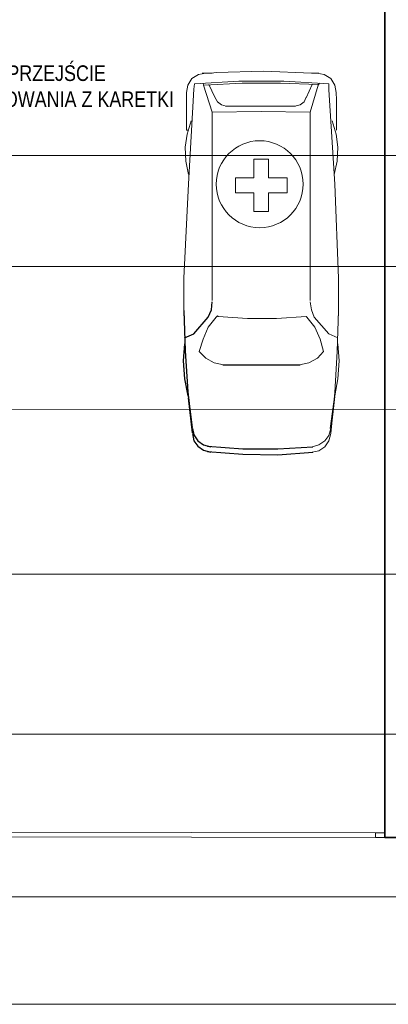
# Model space of a CAD drawing. Header units: millimetres. Extents: x -9409 to -3369, y -15007 to -6597.
# Tile 104 of 132: x -4531 to -4059, y -13271 to -12011. Entities that reach past the tile are written whole.
import ezdxf

# ---------------------------------------------------------------- set-up
doc = ezdxf.new("R2010")
doc.units = ezdxf.units.MM
for name, color, linetype, lineweight in [('A-AREA-____-IDEN', 81, 'Continuous', 5), ('SQ_ISTN.Ściany', 140, 'Continuous', 35), ('Sq_Okna', 170, 'Continuous', 9), ('SQ_Opisy', 7, 'Continuous', 18)]:
    doc.layers.add(name, color=color, linetype=linetype, lineweight=lineweight)
doc.layers.add('PDF _Geometria', color=7, linetype='Continuous')
doc.styles.add('Arial Narrow_2', font='ARIALN.TTF', dxfattribs={"height": 20})

# ---------------------------------------------------------------- blocks, each defined once
blk = doc.blocks.new('stan projektowany')
at = {"layer": 'PDF _Geometria', "lineweight": 13}
for points in [[(-14757.7, 7229.2), (-14767, 7227.5), (-14775.5, 7222.5), (-14780.6, 7214), (-14782.3, 7204.7), (-14782.3, 7156.5), (-14780.6, 7156.5)], [(-14749.3, 7229.2), (-14762, 7229.2)], [(-14613, 7229.2), (-14622.4, 7229.2), (-14683.3, 7231.8), (-14744.2, 7230.1), (-14750.1, 7229.2)], [(-14590.2, 7156.5), (-14590.2, 7195.4), (-14591, 7204.7), (-14592.7, 7214), (-14597.8, 7222.5), (-14606.3, 7227.5), (-14615.6, 7229.2)], [(-14587.7, 6966.9), (-14592.7, 7087.1), (-14600.4, 7208.1), (-14600.4, 7215.7), (-14657.9, 7219.1), (-14715.4, 7219.1), (-14772.1, 7215.7), (-14773, 7208.9), (-14779.7, 7087.9), (-14785.7, 6966.9)], [(-14781.4, 7209.8), (-14782.3, 7204.7)], [(-14749.3, 7179.3), (-14760.3, 7214), (-14761.1, 7216.5)], [(-14613.9, 7214.8), (-14662.1, 7216.5), (-14711.2, 7216.5), (-14759.4, 7214)], [(-14753.5, 7214.8), (-14745.9, 7198.8), (-14742.5, 7192.8), (-14737.4, 7188.6), (-14731.5, 7186.9)], [(-14749.3, 6938.2), (-14749.3, 7179.3), (-14686.7, 7180.1), (-14624, 7179.3), (-14613.9, 7214), (-14612.2, 7216.5)], [(-14621.5, 7214.8), (-14629.1, 7197.9)], [(-14643.5, 7186.9), (-14636.7, 7188.6), (-14631.7, 7192.8), (-14629.1, 7198.8)], [(-14642.7, 7186.9), (-14732.4, 7186.9)], [(-14624, 6938.2), (-14624, 7179.3)], [(-14776.4, 7168.3), (-14781.4, 7151.4), (-14784, 7134.5), (-14783.1, 7116.7), (-14779.7, 7099.8)], [(-14593.6, 7099.8), (-14589.4, 7116.7), (-14588.5, 7134.5), (-14591, 7151.4), (-14596.1, 7168.3)], [(-14785.7, 6918.7), (-14785.7, 6967.8)], [(-14587.7, 6918.7), (-14587.7, 6967.8)], [(-14784.8, 6890.8), (-14773, 6895.8), (-14754.4, 6917), (-14750.1, 6926.3), (-14749.3, 6936.5)], [(-14624, 6936.5), (-14622.4, 6926.3), (-14619, 6917), (-14600.4, 6895.8), (-14588.5, 6890.8)], [(-14785.7, 6925.5), (-14784, 6873.8), (-14780.6, 6821.4), (-14774.7, 6768.9), (-14779.7, 6813.8)], [(-14637.6, 6856.1), (-14625.7, 6858.6), (-14614.7, 6864.5), (-14607.1, 6873), (-14611.4, 6889.1), (-14618.1, 6904.3), (-14628.3, 6917), (-14629.1, 6917.8), (-14667.2, 6915.3), (-14704.4, 6915.3), (-14741.7, 6917.8), (-14742.5, 6918.7), (-14744.2, 6917), (-14754.4, 6904.3), (-14761.1, 6889.1), (-14766.2, 6873), (-14757.7, 6864.5), (-14746.7, 6858.6), (-14734.9, 6856.1)], [(-14621.5, 6744.4), (-14613, 6746.1), (-14605.4, 6751.1), (-14600.4, 6758.8), (-14597.8, 6768.1), (-14592.7, 6820.5), (-14589.4, 6873), (-14587.7, 6925.5)], [(-14784.8, 6883.1), (-14786.5, 6861.2), (-14784.8, 6838.3), (-14780.6, 6816.3)], [(-14592.7, 6816.3), (-14588.5, 6838.3), (-14586.8, 6861.2), (-14588.5, 6883.1)], [(-14735.7, 6856.1), (-14636.7, 6856.1)], [(-14598.7, 6774.8), (-14592.7, 6818)], [(-14774.7, 6775.7), (-14779.7, 6816.3)], [(-14597.8, 6769.8), (-14592.7, 6815.5)], [(-14774.7, 6774.8), (-14773, 6766.4), (-14767.9, 6758.8), (-14760.3, 6753.7), (-14751, 6751.1)], [(-14774.7, 6768.1), (-14773, 6758.8), (-14767.9, 6752), (-14760.3, 6746.9), (-14751, 6744.4)], [(-14621.5, 6751.1), (-14613, 6753.7), (-14605.4, 6758.8), (-14600.4, 6765.5), (-14597.8, 6774.8)], [(-14755.2, 6752), (-14710.4, 6748.6), (-14665.5, 6748.6), (-14620.7, 6751.1)], [(-14755.2, 6745.2), (-14710.4, 6741.8), (-14665.5, 6741), (-14620.7, 6744.4)]]:
    blk.add_lwpolyline(points, dxfattribs=at)
blk.add_lwpolyline([(-14677.4, 7095.5), (-14653.7, 7095.5), (-14653.7, 7076.1), (-14677.4, 7076.1), (-14677.4, 7052.4), (-14696, 7052.4), (-14696, 7076.1), (-14719.7, 7076.1), (-14719.7, 7095.5), (-14696, 7095.5), (-14696, 7119.2), (-14677.4, 7119.2)], close=True, dxfattribs=at)
at = {"layer": 'PDF _Geometria'}
for points in [[(-14784.8, 6890.8), (-14773, 6895.8), (-14754.4, 6917), (-14750.1, 6926.3), (-14749.3, 6936.5)], [(-14785.7, 6925.5), (-14784, 6873.8), (-14780.6, 6821.4), (-14774.7, 6768.9), (-14779.7, 6813.8)], [(-14784.8, 6883.1), (-14786.5, 6861.2), (-14784.8, 6838.3), (-14780.6, 6816.3)], [(-14735.7, 6856.1), (-14636.7, 6856.1)], [(-14774.7, 6775.7), (-14779.7, 6816.3)], [(-14774.7, 6774.8), (-14773, 6766.4), (-14767.9, 6758.8), (-14760.3, 6753.7), (-14751, 6751.1)], [(-14774.7, 6768.1), (-14773, 6758.8), (-14767.9, 6752), (-14760.3, 6746.9), (-14751, 6744.4)], [(-14755.2, 6752), (-14710.4, 6748.6), (-14665.5, 6748.6), (-14620.7, 6751.1)], [(-14755.2, 6745.2), (-14710.4, 6741.8), (-14665.5, 6741), (-14620.7, 6744.4)]]:
    blk.add_lwpolyline(points, dxfattribs=at)
at = {"layer": 'PDF _Geometria', "lineweight": 13}
blk.add_circle((-14688.6, 7087.2), 55.6, dxfattribs=at)
at = {"layer": 'SQ_ISTN.Ściany'}
blk.add_lwpolyline([(-14485.3, 6251.2), (-14485.3, 7513.4), (-14528.4, 7513.4), (-14528.4, 6251.2)], close=True, dxfattribs=at)
at = {"layer": 'Sq_Okna'}
for p, q in [((-15138.6, 6258.2), (-14528.4, 6257.2)), ((-15138.6, 6252.2), (-14528.4, 6251.2))]:
    blk.add_line(p, q, dxfattribs=at)
blk.add_lwpolyline([(-14528.4, 6251.2), (-14528.4, 6257.2), (-14540.4, 6257.2), (-14540.4, 6251.2)], close=True, dxfattribs=at)
at = {"layer": 'SQ_Opisy', "insert": (-14948.4, 7212.5), "char_height": 20, "width": 306.13, "attachment_point": 5, "style": 'Arial Narrow_2'}
blk.add_mtext('PRZEJŚCIE POGOTOWANIA Z KARETKI', dxfattribs=at)

msp = doc.modelspace()

# ---------------------------------------------------------------- linework, layer by layer
at = {"layer": 'A-AREA-____-IDEN'}
for p, q in [((-3643.8, -12184.5), (-5675.8, -12184.5)), ((-3643.8, -12326.7), (-5135.1, -12326.7)), ((-3955.7, -12509.7), (-4958.4, -12509.3)), ((-3643.8, -12720.6), (-5135.1, -12720.6)), ((-3643.8, -12925.2), (-4859.2, -12925.2)), ((-3643.8, -13133.2), (-4845.8, -13133.2)), ((-3643.8, -13270.9), (-4845.8, -13270.9))]:
    msp.add_line(p, q, dxfattribs=at)

# ---------------------------------------------------------------- block references
at = {"layer": 'SQ_ISTN.Ściany'}
msp.add_blockref('stan projektowany', (10465, -19308.6), dxfattribs=at)

doc.saveas('drawing.dxf')
